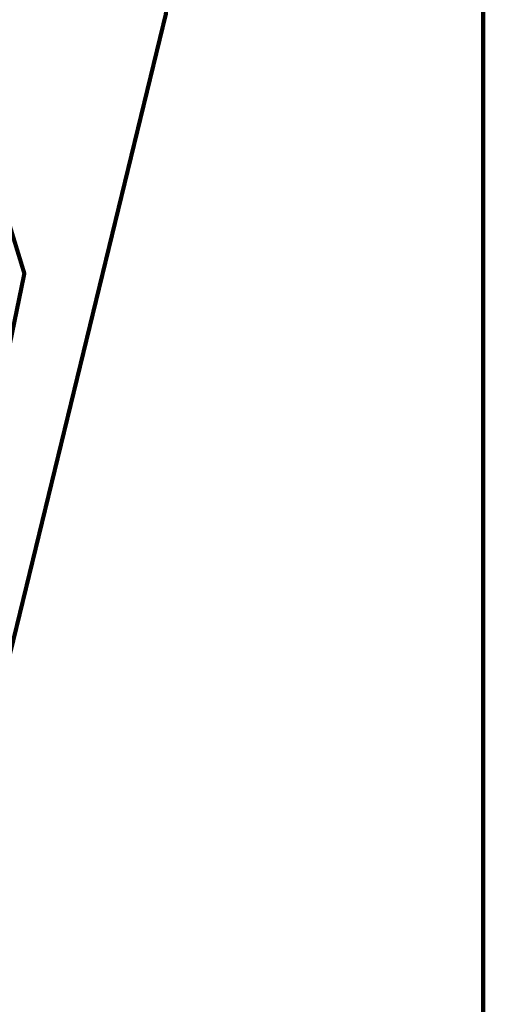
# Model space of a CAD drawing. Header units: metres. Extents: x 964 to 7125, y -212 to 9570.
# Tile 110 of 185: x 1980 to 1990, y 245 to 266. Entities that reach past the tile are written whole.
import ezdxf
from ezdxf import colors
from ezdxf.entities.mleader import LeaderData, LeaderLine
from ezdxf.math import Vec2, Vec3

# ---------------------------------------------------------------- set-up
doc = ezdxf.new("R2010")
doc.units = ezdxf.units.M
doc.linetypes.add('1', pattern=[1.5, 1, -0.5])
doc.linetypes.add('1081', pattern=[1.5, 1, -0.5])
doc.layers.add('AGP1_OPISY', color=7, linetype='Continuous', lineweight=13)
doc.layers.add('PODKŁAD MAPA', color=7, linetype='Continuous', lineweight=9)
for name, color, linetype in [('OT_ZagospodarowanieTerenu', 7, 'Continuous'), ('siatka_kwadratow', 7, 'Continuous'), ('zakres_poprawny', 7, 'Continuous')]:
    doc.layers.add(name, color=color, linetype=linetype)
doc.styles.add('ARIAL', font='arial.ttf')

# ---------------------------------------------------------------- blocks, each defined once
blk = doc.blocks.new('MDCP 20240606')
at = {"layer": 'OT_ZagospodarowanieTerenu', "color": 251, "linetype": '1081', "true_color": 0x636466, "const_width": 0.09}
blk.add_lwpolyline([(6592073.7, 5737976.5), (6592072.08, 5737981.8), (6592052.48, 5737982.7), (6592038.83, 5737971.26), (6592034.15, 5737950.72), (6592037.44, 5737948.76), (6592037.82, 5737943.52), (6592053.99, 5737937.59), (6592051.48, 5737922.7), (6592058.84, 5737922.22), (6592062.72, 5737925.29), (6592063.65, 5737933.34), (6592066.33, 5737944.78), (6592065.09, 5737951.53), (6592063.33, 5737955.72), (6592065.93, 5737958.41), (6592070.87, 5737958), (6592072.22, 5737963.52), (6592071.8, 5737967.27), (6592073.7, 5737976.5)], dxfattribs=at)
at = {"layer": 'siatka_kwadratow', "color": 7, "const_width": 0.09}
blk.add_lwpolyline([(6592083.56, 5737853.3595), (6592083.56, 5738063.3595)], dxfattribs=at)
at = {"layer": 'zakres_poprawny', "color": 251, "linetype": '1', "true_color": 0x636466, "const_width": 0.09}
blk.add_lwpolyline([(6592058.8365, 5737922.2224), (6592062.95, 5737925.47), (6592076.74, 5737982.07), (6592077.79, 5737993.35), (6592067.13, 5738000.4), (6592016.74, 5738013.09), (6592007.01, 5738024.5), (6591998.3993, 5738028.4013)], dxfattribs=at)

msp = doc.modelspace()

# ---------------------------------------------------------------- block references
at = {"layer": 'PODKŁAD MAPA', "linetype": 'ByBlock'}
msp.add_blockref('MDCP 20240606', (-6590093.552627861, -5737716.264900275), dxfattribs=at)

# ---------------------------------------------------------------- leaders
at = {"layer": 'AGP1_OPISY'}
ml = msp.add_multileader_mtext('Standard', dxfattribs=at)
ml.set_content('ZNAK PODŚWIETLANY\\P"WODA-POWIETRZE-ODKURZACZ"', color=256, style='ARIAL')
ml.set_leader_properties()
ml.build(insert=Vec2(0, 0))
ml.multileader.update_dxf_attribs({"arrow_head_size": 1})
ctx = ml.context
ctx.base_point, ctx.char_height, ctx.arrow_head_size, ctx.landing_gap_size, ctx.plane_origin = Vec3(1966.275018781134, 289.2081840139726), 1, 1, 0.08, Vec3(2021.122650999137, 270.9621453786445)
ctx.text_align_type = 1
notes = []
notes.append((ctx, [(0, (1, 1, 0), (1965.974735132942, 289.2081840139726), (1, 0), 0.3002836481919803, [(0, [(1951.121046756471, 260.0578935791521)], 0, [])])]))
ctx.mtext.insert, ctx.mtext.width, ctx.mtext.defined_height, ctx.mtext.alignment, ctx.mtext.flow_direction = Vec3(1977.922549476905, 289.716710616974), 22.31043766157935, 9.297092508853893, 2, 5
for ctx, leaders in notes:
    for number, flags, end, landing, length, lines in leaders:
        leader = LeaderData()
        leader.index, (leader.has_last_leader_line, leader.has_dogleg_vector, leader.attachment_direction) = number, flags
        leader.last_leader_point, leader.dogleg_vector, leader.dogleg_length = Vec3(end), Vec3(landing), length
        for number, points, colour, breaks in lines:
            line = LeaderLine()
            line.index, line.vertices, line.color, line.breaks = number, Vec3.list(points), colors.encode_raw_color(colour), breaks
            leader.lines.append(line)
        ctx.leaders.append(leader)

doc.saveas('drawing.dxf')
